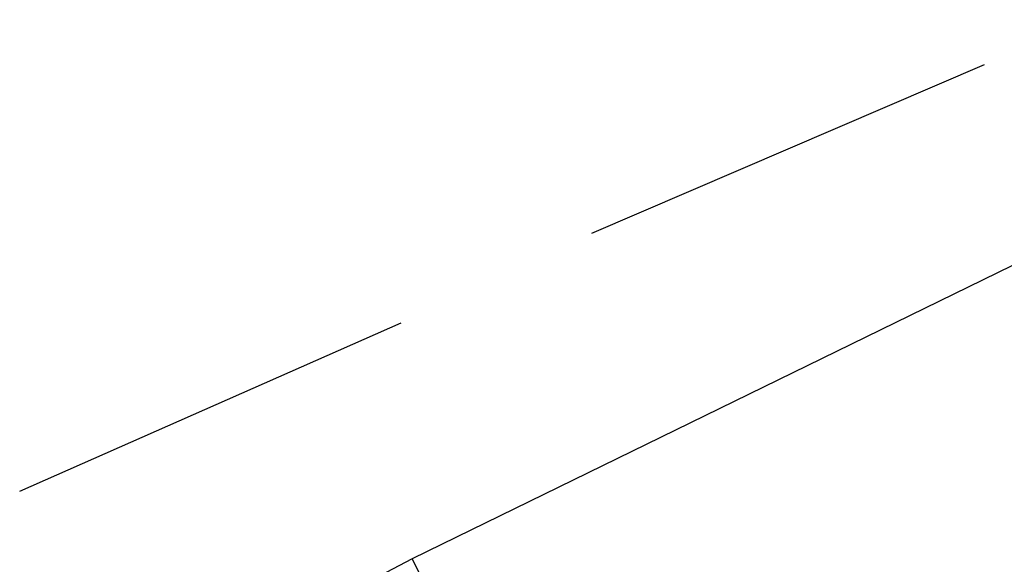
# Model space of a CAD drawing. Header units: feet. Extents: x -79 to 198, y -22 to 181.
# Tile 241 of 256: x 98.773 to 99.944, y 23.758 to 24.404. Entities that reach past the tile are written whole.
import ezdxf

# ---------------------------------------------------------------- set-up
doc = ezdxf.new("R2010")
doc.units = ezdxf.units.FT
doc.layers.add('A-LINEA', color=7, linetype='CONTINUOUS')

msp = doc.modelspace()

# ---------------------------------------------------------------- linework, layer by layer
at = {"layer": 'A-LINEA'}
for p, q in [((102.5733, 25.3911), (99.24, 23.7644)), ((102.5733, 25.3911), (99.24, 23.7644)), ((99.4533, 24.1511), (99.92, 24.3511)), ((99.4533, 24.1511), (99.92, 24.3511)), ((98.7733, 23.8444), (99.2267, 24.0444)), ((98.7733, 23.8444), (99.2267, 24.0444))]:
    msp.add_line(p, q, dxfattribs=at)
msp.add_lwpolyline([(99.24, 23.7644), (98.9867, 23.6311), (99.24, 23.1111), (99.5067, 23.2311), (99.24, 23.7644)], dxfattribs=at)
msp.add_lwpolyline([(99.24, 23.7644), (98.9867, 23.6311), (99.24, 23.1111), (99.5067, 23.2311), (99.24, 23.7644)], dxfattribs=at)

doc.saveas('drawing.dxf')
